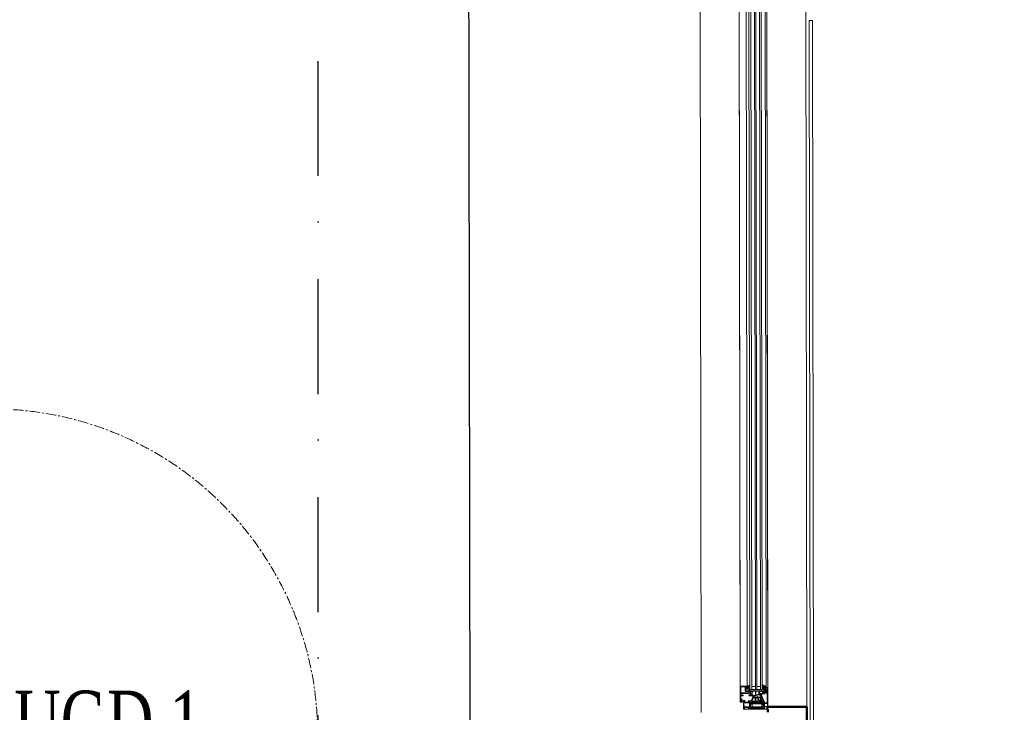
# Model space of a CAD drawing. Header units: millimetres. Extents: x -197461 to 862495, y -970068 to 63888.
# Tile 205 of 205: x -99454 to -96428, y -142845 to -140716. Entities that reach past the tile are written whole.
import ezdxf

# ---------------------------------------------------------------- set-up
doc = ezdxf.new("R2010")
doc.units = ezdxf.units.MM
doc.linetypes.add('CENTER', pattern=[50.8, 31.75, -6.35, 6.35, -6.35])
doc.linetypes.add('Dot & Dashed', pattern=[670.277762, 352.777767, -176.388884, 0, -141.111112])
doc.layers.get('0').update_dxf_attribs({"linetype": 'CONTINUOUS'})
for name, color, linetype, lineweight in [('A-DETL-GENF', 92, 'CONTINUOUS', 5), ('A-Door', 252, 'CONTINUOUS', 0), ('A-DOOR-FRAM', 31, 'CONTINUOUS', 18), ('A-DOOR-GLAZ', 31, 'CONTINUOUS', 18), ('A-GLAZ', 151, 'CONTINUOUS', 5), ('A-Wall', 252, 'CONTINUOUS', 0)]:
    doc.layers.add(name, color=color, linetype=linetype, lineweight=lineweight)
doc.layers.add('Ar-Izmeri.Asis', color=7, linetype='CONTINUOUS')
doc.layers.add('UAS', color=240, linetype='CONTINUOUS')
doc.styles.add('Karlis_times', font='times.ttf', dxfattribs={"height": 2.2})

# ---------------------------------------------------------------- blocks, each defined once
blk = doc.blocks.new('PBL_BIOR_savienojuma_dalas - PBL - BIOR - Ieejas durvis iekšējās-4011818-Pirmā stāva plāns uz atzīmes 0_000 M1-150')
at = {"layer": 'A-Door'}
for p, q in [((736.9, -37.5), (736.9, -75)), ((774.4, -112.5), (774.4, -37.5)), ((699.4, -75), (699.4, -112.5)), ((736.9, -75), (699.4, -75)), ((699.4, -1037.5), (699.4, -112.5)), ((699.4, -112.5), (774.4, -112.5)), ((726.9, -1037.5), (726.9, -112.5)), ((746.9, -112.5), (746.9, -1037.5)), ((774.4, -112.5), (774.4, -1037.5)), ((699.4, -1037.5), (774.4, -1037.5)), ((699.4, -1075), (699.4, -1037.5)), ((774.4, -1037.5), (774.4, -1112.5)), ((736.9, -1075), (699.4, -1075)), ((736.9, -1112.5), (736.9, -1075)), ((736.9, -1112.5), (774.4, -1112.5))]:
    blk.add_line(p, q, dxfattribs=at)
at = {"layer": 'A-Door', "linetype": 'CENTER', "lineweight": 5}
blk.add_line((746.9, -1037.5), (726.9, -1037.5), dxfattribs=at)
at = {"layer": 'A-Door', "color": 250, "linetype": 'CENTER', "lineweight": 5}
blk.add_arc((699.4, -75), 1000, 180, 270, dxfattribs=at)
at = {"layer": 'A-DOOR-FRAM'}
for p, q in [((-1005.6, -37.5), (-1005.6, 37.5)), ((-1005.6, 37.5), (-930.6, 37.5)), ((-930.6, 37.5), (-930.6, -37.5)), ((-375.6, 37.5), (-930.6, 37.5)), ((-375.6, -37.5), (-375.6, 37.5)), ((-375.6, 37.5), (-300.6, 37.5)), ((-300.6, 37.5), (-300.6, -37.5)), ((699.4, -37.5), (699.4, 37.5)), ((699.4, 37.5), (774.4, 37.5)), ((774.4, 37.5), (774.4, -37.5)), ((-930.6, -37.5), (-1005.6, -37.5)), ((-930.6, -37.5), (-375.6, -37.5)), ((-300.6, -37.5), (-375.6, -37.5)), ((774.4, -37.5), (699.4, -37.5))]:
    blk.add_line(p, q, dxfattribs=at)
at = {"layer": 'A-DOOR-GLAZ'}
for p, q in [((-930.6, -5), (-930.6, 5)), ((-930.6, 5), (-375.6, 5)), ((-375.6, 5), (-375.6, -5)), ((-375.6, -5), (-930.6, -5))]:
    blk.add_line(p, q, dxfattribs=at)
blk = doc.blocks.new('Schueco_AWS-75-BS-SI__Family-01 - Logs - vitrīna 3 - pagrieziena daļa 1-3450264-Pirmā stāva plāns uz atzīmes 0_000 M1-150')
at = {"layer": 'A-DETL-GENF'}
for p, q in [((2140, 102.5), (-2140, 102.5)), ((2025, 102.5), (-2025, 102.5)), ((2025, 97.5), (-2025, 97.5)), ((2140, 102.5), (2140, 27.5)), ((2140, 102.5), (2140, 27.5)), ((2140, 27.5), (2140, 102.5)), ((2025, 85.5), (-2025, 85.5)), ((2025, 79.5), (-2025, 79.5)), ((2025, 68.5), (-2025, 68.5)), ((2025, 64.5), (-2025, 64.5)), ((2025, 53.5), (-2025, 53.5)), ((2025, 47.5), (-2025, 47.5)), ((2025, 38.5), (-2025, 38.5)), ((-2119, 17.5), (2119, 17.5)), ((2025, 17.5), (-2025, 17.5)), ((2119, 27.5), (2140, 27.5))]:
    blk.add_line(p, q, dxfattribs=at)
at = {"layer": 'A-GLAZ'}
for p, q in [((2074, 102.5), (2020, 102.5)), ((2074, 97.5), (2020, 97.5)), ((2070.7, 93.2), (2070.7, 92.6)), ((2071, 93), (2071, 93.3)), ((2071, 92.3), (2072.6, 92.3)), ((2072.5, 92.5), (2071.5, 92.5)), ((2072.9, 92), (2072.9, 90.6)), ((2073, 91), (2073, 92)), ((2073.5, 98), (2073.5, 102)), ((2075.3, 97.5), (2074, 97.5)), ((2075, 92.3), (2075, 91)), ((2075.2, 90.6), (2075.2, 92.2)), ((2079.8, 92.8), (2075.5, 92.8)), ((2079.8, 101), (2075.8, 101)), ((2083.1, 97.5), (2080.3, 97.5)), ((2082.1, 100), (2082.1, 99.2)), ((2082.6, 98.7), (2083.1, 98.7)), ((2083.6, 98.2), (2083.6, 98)), ((2084, 94.7), (2084, 92.4)), ((2084.2, 92.2), (2084.8, 92.2)), ((2089, 95), (2084.3, 95)), ((2085, 92.4), (2085, 92.8)), ((2088.4, 97.2), (2090, 99.1)), ((2091.1, 98.1), (2089.2, 95.8)), ((2093.9, 86.4), (2093, 91.7)), ((2118.3, 90.7), (2118.3, 91.2)), ((2119, 90), (2119, 91.4)), ((2119.5, 91.9), (2120.4, 91.9)), ((2120.9, 92.4), (2120.9, 99.1)), ((2122.4, 100.4), (2122.4, 92.2)), ((2131.1, 100.9), (2122.9, 100.9)), ((2122.9, 91.7), (2131.1, 91.7)), ((2131.6, 92.2), (2131.6, 100.4)), ((2133.1, 99.7), (2133.1, 92.5)), ((2133.6, 92), (2139.3, 92)), ((2137.3, 100.7), (2134.1, 100.7)), ((2139.8, 91.5), (2139.8, 90)), ((2020, 79.5), (2080, 79.5)), ((2069.8, 90), (2071.4, 90)), ((2071.8, 89.8), (2072, 89.5)), ((2072.5, 89.2), (2080.7, 89.2)), ((2073.2, 90.3), (2074.9, 90.3)), ((2074.5, 90.5), (2073.5, 90.5)), ((2077.1, 88.5), (2075.2, 88.5)), ((2084, 86.5), (2084, 55)), ((2090, 87.5), (2085, 87.5)), ((2085.4, 74.2), (2085.4, 65.9)), ((2085.4, 63.2), (2085.4, 57.8)), ((2085.6, 85.2), (2085.6, 76.8)), ((2093.6, 74.7), (2085.9, 74.7)), ((2085.9, 65.4), (2096.3, 65.4)), ((2091.9, 85.7), (2086.1, 85.7)), ((2086.1, 76.3), (2091.9, 76.3)), ((2096.7, 64.2), (2086.4, 64.2)), ((2091, 88.8), (2091, 88.5)), ((2092.4, 76.8), (2092.4, 85.2)), ((2094, 80.2), (2094, 85.5)), ((2096.8, 66.1), (2094.1, 74.4)), ((2098.4, 79.7), (2094.5, 79.7)), ((2099.8, 61.4), (2094.7, 77.1)), ((2095.2, 77.7), (2098.4, 77.7)), ((2095.6, 82.4), (2095.6, 81.3)), ((2096.2, 80.6), (2098.5, 80)), ((2096.8, 82.5), (2101.9, 82.8)), ((2098.2, 61.7), (2097.6, 63.5)), ((2098.3, 57.6), (2098.3, 61.1)), ((2099.9, 55), (2099.9, 60.7)), ((2101.8, 70.2), (2101.8, 69.6)), ((2102.4, 70.3), (2101.9, 70.3)), ((2101.9, 69.5), (2102.5, 69.5)), ((2102.4, 82.3), (2102.9, 70.8)), ((2103, 69), (2103.4, 60.1)), ((2104.9, 83.7), (2104.9, 82.8)), ((2105.3, 74.1), (2105, 79.6)), ((2111.5, 86.9), (2105.2, 84.2)), ((2105.4, 82.4), (2111.7, 82.4)), ((2105.6, 66.1), (2105.4, 70.9)), ((2105.5, 80.2), (2111.7, 80.2)), ((2111.1, 73.7), (2105.8, 73.7)), ((2106, 57.7), (2105.8, 62.9)), ((2105.9, 71.5), (2111.1, 71.5)), ((2115.4, 65.7), (2106.1, 65.7)), ((2106.3, 63.5), (2115.4, 63.5)), ((2112.2, 82.9), (2112.2, 86.5)), ((2112.2, 79.7), (2112.2, 75.9)), ((2114.2, 84.8), (2114.2, 83.9)), ((2114.2, 78.6), (2114.2, 77.8)), ((2114.2, 73.9), (2115.4, 73.9)), ((2117.8, 76.4), (2114.5, 76.4)), ((2118.8, 85.3), (2114.7, 85.3)), ((2114.7, 77.3), (2118.8, 77.3)), ((2114.8, 88.8), (2118, 90.2)), ((2114.9, 81.8), (2116.3, 81.9)), ((2116.3, 80.7), (2114.9, 80.8)), ((2115.9, 73.4), (2115.9, 66.2)), ((2115.9, 63), (2115.9, 53.6)), ((2117.8, 82.5), (2116.5, 83.3)), ((2116.5, 79.2), (2117.8, 80)), ((2118.3, 80.9), (2118.3, 81.6)), ((2119, 87.1), (2119, 89)), ((2119, 86.3), (2119, 85.5)), ((2119, 82.8), (2119, 79.8)), ((2119, 77.1), (2119, 51.2)), ((2119.2, 89.3), (2119.2, 89.7)), ((2120.3, 86.8), (2119.3, 86.8)), ((2120.3, 86.8), (2119.5, 86.8)), ((2120.3, 75.1), (2120.3, 84)), ((2120.3, 64.4), (2120.3, 73.1)), ((2120.3, 53.6), (2120.3, 62.4)), ((2120.6, 89.5), (2120.6, 87.1)), ((2120.6, 89.5), (2120.6, 87.1)), ((2120.8, 84.5), (2122.1, 84.5)), ((2122.1, 74.6), (2120.8, 74.6)), ((2120.8, 73.6), (2122.1, 73.6)), ((2122.1, 63.9), (2120.8, 63.9)), ((2120.8, 62.9), (2122.1, 62.9)), ((2124.6, 90), (2121.1, 90)), ((2125, 90), (2121.1, 90)), ((2122.6, 84), (2122.6, 75.1)), ((2122.6, 73.1), (2122.6, 64.4)), ((2122.6, 62.4), (2122.6, 53.6)), ((2123.9, 51.6), (2123.9, 85.9)), ((2123.9, 55.3), (2123.9, 82.3)), ((2124, 86.2), (2125.3, 88.5)), ((2125.4, 83.8), (2131.4, 83.8)), ((2129.8, 90), (2129, 90)), ((2132.9, 82.3), (2132.9, 55.3)), ((2133.5, 88.5), (2134.8, 86.2)), ((2137.7, 90), (2133.8, 90)), ((2137.7, 90), (2134.2, 90)), ((2134.9, 85.9), (2134.9, 51.6)), ((2136.2, 75.1), (2136.2, 84)), ((2136.2, 64.4), (2136.2, 73.1)), ((2136.2, 53.6), (2136.2, 62.4)), ((2136.7, 84.5), (2138, 84.5)), ((2138, 74.6), (2136.7, 74.6)), ((2136.7, 73.6), (2138, 73.6)), ((2138, 63.9), (2136.7, 63.9)), ((2136.7, 62.9), (2138, 62.9)), ((2138.2, 87.1), (2138.2, 89.5)), ((2138.2, 87.1), (2138.2, 89.5)), ((2139.3, 86.8), (2138.5, 86.8)), ((2139.5, 86.8), (2138.5, 86.8)), ((2138.5, 84), (2138.5, 75.1)), ((2138.5, 73.1), (2138.5, 64.4)), ((2138.5, 62.4), (2138.5, 53.6)), ((2139.6, 89.7), (2139.6, 89.3)), ((2139.8, 89), (2139.8, 87.1)), ((2139.8, 51.2), (2139.8, 86.3)), ((2020, 53.5), (2080, 53.5)), ((2068.3, 38.5), (2020, 38.5)), ((2067.9, 47.3), (2065.2, 47.3)), ((2066.3, 46.3), (2065.2, 46.5)), ((2068.3, 38.4), (2067.9, 44.5)), ((2069, 38), (2069, 19)), ((2070.8, 38.5), (2069.5, 38.5)), ((2070.9, 46.9), (2070.9, 46.5)), ((2072.1, 35.6), (2071.1, 36.7)), ((2071.2, 32.7), (2071.2, 20.2)), ((2071.3, 37.2), (2071.4, 37.2)), ((2075.3, 35), (2071.3, 35)), ((2071.9, 46.4), (2071.7, 47)), ((2071.7, 37.5), (2071.7, 38.8)), ((2084.3, 33.2), (2071.7, 33.2)), ((2072.5, 37.2), (2072.5, 39.1)), ((2074.1, 35.5), (2072.5, 35.5)), ((2072.9, 47), (2072.7, 46.4)), ((2073, 39.6), (2073.6, 39.6)), ((2073.6, 36.7), (2073, 36.7)), ((2073.9, 46.4), (2073.7, 47)), ((2074.1, 39.1), (2074.1, 37.2)), ((2075.5, 36.7), (2074.5, 35.6)), ((2074.9, 47), (2074.7, 46.4)), ((2074.9, 38.8), (2074.9, 37.5)), ((2075.2, 37.2), (2075.3, 37.2)), ((2075.9, 46.4), (2075.7, 47)), ((2077.1, 38.5), (2075.8, 38.5)), ((2076.9, 47), (2076.7, 46.4)), ((2077.6, 35.5), (2077.6, 38)), ((2083.5, 35), (2078.1, 35)), ((2078.3, 39.1), (2078.3, 44.4)), ((2078.8, 44.9), (2084.2, 44.9)), ((2085.8, 47.7), (2085.8, 34.7)), ((2087.2, 53.1), (2085.9, 50.9)), ((2097.2, 50), (2085.9, 50)), ((2086.2, 56.5), (2090.5, 54)), ((2089.7, 48.2), (2086.3, 48.2)), ((2086.4, 50), (2096.3, 50)), ((2090.2, 20.2), (2090.2, 47.7)), ((2092, 21), (2092, 47)), ((2092.5, 47.5), (2096.7, 47.5)), ((2093.5, 54), (2097.6, 56.3)), ((2097, 51.1), (2096.3, 52.7)), ((2096.3, 52.7), (2097.4, 50.3)), ((2096.4, 52.9), (2099.3, 54.1)), ((2098.5, 53.7), (2096.4, 52.9)), ((2097.2, 47), (2097.2, 45)), ((2097.7, 44.5), (2098.5, 44.5)), ((2099, 51.3), (2099, 53.4)), ((2101.9, 59.5), (2101.9, 58.9)), ((2102.9, 59.6), (2102, 59.6)), ((2102, 58.8), (2103, 58.8)), ((2103.5, 58.3), (2103.5, 57.6)), ((2105.2, 55), (2114, 50.9)), ((2115.2, 53.2), (2106.3, 57.3)), ((2114.2, 47.5), (2114.2, 43)), ((2116.7, 45.5), (2118, 45.5)), ((2119, 50.4), (2119, 48.5)), ((2119, 47.5), (2119, 47.3)), ((2119, 44.5), (2119, 37.5)), ((2119, 36.5), (2119, 30.5)), ((2119.2, 48.2), (2119.2, 47.8)), ((2120.3, 50.7), (2119.3, 50.7)), ((2119.5, 50.7), (2120.3, 50.7)), ((2120.5, 45.3), (2120.5, 29.6)), ((2120.6, 50.4), (2120.6, 48)), ((2120.6, 48), (2120.6, 50.4)), ((2122.1, 53.1), (2120.8, 53.1)), ((2133, 45.8), (2121, 45.8)), ((2121.1, 47.5), (2124.6, 47.5)), ((2125, 47.5), (2121.1, 47.5)), ((2125.3, 49), (2124, 51.3)), ((2131.4, 53.8), (2125.4, 53.8)), ((2129.8, 47.5), (2129, 47.5)), ((2134.8, 51.3), (2133.5, 49)), ((2133.5, 29.6), (2133.5, 45.3)), ((2137.7, 47.5), (2133.8, 47.5)), ((2134.2, 47.5), (2137.7, 47.5)), ((2135, 37.5), (2135, 44.5)), ((2135, 30.2), (2135, 36.5)), ((2136, 45.5), (2137.3, 45.5)), ((2138, 53.1), (2136.7, 53.1)), ((2138.2, 48), (2138.2, 50.4)), ((2138.2, 50.4), (2138.2, 48)), ((2138.5, 50.7), (2139.3, 50.7)), ((2139.5, 50.7), (2138.5, 50.7)), ((2139.6, 47.8), (2139.6, 48.2)), ((2139.8, 48.5), (2139.8, 50.4)), ((2139.8, 43), (2139.8, 47.5)), ((2070.5, 17.5), (2020, 17.5)), ((2070.5, 17.5), (2117.5, 17.5)), ((2071.7, 19.7), (2089.7, 19.7)), ((2095.2, 19.5), (2093.5, 19.5)), ((2095.7, 23), (2095.7, 20)), ((2096.7, 23.5), (2096.2, 23.5)), ((2097.2, 26), (2097.2, 24)), ((2098.5, 26.5), (2097.7, 26.5)), ((2097.7, 20), (2097.7, 20.5)), ((2098.2, 21), (2098.5, 21)), ((2109.5, 19.5), (2098.2, 19.5)), ((2099, 21.5), (2099, 26)), ((2112, 22), (2109.2, 22)), ((2109.2, 21), (2109.5, 21)), ((2110, 20.5), (2110, 20)), ((2111.5, 23), (2111.5, 22.6)), ((2111.8, 22.3), (2112.7, 22.3)), ((2112.7, 20.9), (2111.8, 20.7)), ((2111.8, 20.4), (2112.5, 19.7)), ((2117.3, 25.7), (2112.2, 23.9)), ((2116.5, 19), (2112.5, 19)), ((2112.8, 22.2), (2112.8, 21.1)), ((2113.2, 19.4), (2115.7, 19.4)), ((2113.3, 22.4), (2113.3, 23.2)), ((2113.3, 20.4), (2113.3, 21.2)), ((2113.4, 23.4), (2117.5, 24.9)), ((2115.6, 22.3), (2113.4, 22.3)), ((2115.5, 20.2), (2113.5, 20.2)), ((2113.7, 21.6), (2115.3, 21.6)), ((2115.7, 22.9), (2115.7, 22.4)), ((2115.7, 21.2), (2115.7, 20.4)), ((2117.6, 23.4), (2116.2, 23.4)), ((2116.2, 21.1), (2116.2, 22.2)), ((2117.2, 20.7), (2116.3, 20.9)), ((2116.3, 19.6), (2117.2, 20.3)), ((2116.4, 22.3), (2118.2, 22.3)), ((2118, 29.5), (2116.7, 29.5)), ((2117.6, 24.8), (2117.8, 23.6)), ((2118.7, 22.9), (2118.1, 26.2)), ((2121, 29.1), (2133, 29.1)), ((2137.3, 29.2), (2136, 29.2))]:
    blk.add_line(p, q, dxfattribs=at)
at = {"layer": 'A-GLAZ', "flags": 128}
for points in [[(2068.2, 90.9), (2068.6, 92.3), (2068.8, 93.2)], [(2074, 102.5), (2140, 102.5), (2140, 99.1), (2138.9, 98), (2138.3, 98), (2138.3, 99.7)], [(2074, 95), (2083.7, 95), (2083.7, 94.2), (2083.4, 93.7), (2083.4, 92.2), (2085.3, 92.2), (2085.3, 92.7), (2085.8, 92.7), (2090.1, 89.3)], [(2074.1, 97.3), (2086.5, 97.3), (2087.9, 97)], [(2088.2, 95.4), (2086.4, 95.8), (2074.7, 95.8)], [(2074.8, 100), (2074.8, 98.5), (2075.8, 98.5), (2075.8, 98)], [(2079.8, 98), (2079.8, 98.5), (2080.8, 98.5), (2080.8, 100)], [(2119.9, 100.1), (2113.9, 100.5), (2082.6, 100.5)], [(2085.2, 93), (2086, 93), (2087.7, 92.7)], [(2117.6, 91.7), (2107.7, 87.3), (2099.7, 84.4), (2096.4, 83.4)], [(2020, 47.5), (2080, 47.5), (2080, 85.5), (2020, 85.5)], [(2071, 79.5), (2071, 68.5), (2080, 68.5), (2020, 68.5)], [(2071, 53.5), (2071, 64.5), (2080, 64.5), (2020, 64.5)], [(2072.4, 88.5), (2069.7, 88.2), (2069.5, 88.2)], [(2088.5, 88.5), (2085.1, 89.8), (2082.8, 89.8)], [(2101.7, 81.6), (2098.8, 82), (2097, 81.7), (2096.7, 81.7)], [(2116.1, 83.2), (2116, 82.7), (2114.2, 82.7), (2114.2, 87.9)], [(2114.2, 76.7), (2114.2, 79.9), (2116, 79.9), (2116.1, 79.3)], [(2114.9, 83), (2115.7, 82.8), (2115.7, 83.8), (2118, 83.8)], [(2118, 78.8), (2115.7, 78.8), (2115.7, 79.8), (2114.9, 79.6)], [(2116.7, 48.1), (2118.3, 49), (2118.3, 75.9)], [(2124.1, 86.4), (2125.5, 88.8), (2125.5, 89.5)], [(2133.3, 89.5), (2133.3, 88.8), (2134.7, 86.4)], [(2070.7, 38.8), (2068.7, 38.8), (2068.7, 38)], [(2070.3, 36), (2070.3, 37.5), (2071.3, 37.5), (2071.3, 38)], [(2075.3, 38), (2075.3, 37.5), (2076.3, 37.5), (2076.3, 36)], [(2078, 38.8), (2077.3, 38.8), (2077.3, 41.5), (2077.3, 38.8), (2075.9, 38.8)], [(2084.2, 46.1), (2078.3, 46.1), (2077.6, 47.1)], [(2084, 54.1), (2084, 50), (2084, 35.5)], [(2084.1, 54.7), (2085.5, 54), (2087, 53.5)], [(2087, 53.5), (2085.5, 53.9), (2084.6, 54.4)], [(2085.7, 50.2), (2085.7, 50.6), (2087.1, 53.1)], [(2099, 45), (2099, 50), (2098.8, 50.8)], [(2115.7, 30.5), (2115.7, 32), (2115.1, 32), (2114, 30.9), (2114, 27.5), (2140, 27.5), (2140, 30.9), (2138.9, 32), (2138.3, 32), (2138.3, 30.2)], [(2114.3, 50.5), (2114.3, 48.5), (2116, 48.5)], [(2118.7, 47.2), (2115.7, 47.2), (2115.7, 48), (2114.7, 48)], [(2115.2, 42), (2115.7, 42), (2115.7, 44.5)], [(2124.1, 51.1), (2125.5, 48.7), (2125.5, 48)], [(2133.3, 48), (2133.3, 48.7), (2134.7, 51.1)], [(2138.3, 44.5), (2138.3, 42), (2138.8, 42)], [(2111.5, 20), (2111.5, 21), (2112.5, 21), (2112.5, 21.5)], [(2116.5, 21.5), (2116.5, 21), (2117.5, 21), (2117.5, 20)], [(2119, 19), (2119, 22), (2117, 22)]]:
    blk.add_lwpolyline(points, dxfattribs=at)
for points in [[(2065.3, 47.1), (2065, 47.2)], [(2069.7, 42.4), (2069.7, 43.1)], [(2070.9, 42), (2070.1, 42)], [(2071.7, 42.9), (2071.3, 42.2)], [(2074.4, 43.2), (2072.2, 43.2)], [(2075.3, 42.2), (2074.9, 42.9)], [(2076.8, 42), (2075.7, 42)]]:
    blk.add_lwpolyline(points, close=True, dxfattribs=at)
at = {"layer": 'A-GLAZ'}
for centre, radius, start, end in [((2062, 92.5), 6.38, 290.5018, 345.5475), ((2074.1, 91.8), 5.5, 90, 166), ((2075.1, 90.8), 5.04, 94.9645, 150.2082), ((2071, 93.2), 0.3, 150.2082, 179.9996), ((2071, 92.6), 0.3, 179.9996, 270), ((2071.5, 93.3), 0.5, 143.7507, 180), ((2071.5, 93), 0.5, 179.9711, 270.0291), ((2074, 91.4), 3.6, 90, 143.7507), ((2072.5, 92), 0.5, 359.9702, 90.0298), ((2072.6, 92), 0.3, 0.0044, 89.9985), ((2073.5, 91), 0.5, 179.9704, 270.0296), ((2074, 102), 0.5, 90.0077, 179.9923), ((2074, 98), 0.5, 180.0077, 269.9923), ((2074.5, 91), 0.5, 269.9704, 0.0296), ((2075.8, 100), 1, 89.9979, 180.0021), ((2075.5, 92.3), 0.5, 89.9702, 180.0298), ((2075.5, 92.2), 0.303, 76.5165, 186.2265), ((2075.3, 98), 0.5, 270.0042, 359.9958), ((2084.2, 103.5), 14, 231.9244, 254.6983), ((2079.8, 100), 1, 0.0044, 89.9956), ((2080.3, 98), 0.5, 179.9934, 270.0066), ((2079.8, 91.3), 1.5, 359.9703, 90.0297), ((2082.8, 91.3), 1.5, 179.9705, 270.0295), ((2082.6, 100), 0.5, 90.0019, 179.9981), ((2082.6, 99.2), 0.5, 180.004, 269.996), ((2083.1, 98.2), 0.5, 360, 90), ((2083.1, 98), 0.5, 270, 0), ((2084.3, 94.7), 0.3, 90, 180), ((2084.2, 92.4), 0.2, 180, 270), ((2084.8, 92.4), 0.2, 270, 360), ((2085.2, 92.8), 0.2, 90, 180), ((2087, 88.8), 4, 360, 80), ((2088, 97.5), 0.5, 258.0848, 319.7163), ((2088.4, 96.4), 1, 258.0848, 319.7163), ((2089, 91), 4, 10, 90), ((2090.5, 98.6), 0.75, 319.7163, 139.7163), ((2117.8, 91.2), 0.5, 0.0665, 113.362), ((2119.5, 91.4), 0.5, 90, 180), ((2119.9, 99.1), 1, 0, 87.796), ((2120.4, 92.4), 0.5, 270, 0), ((2122.9, 100.4), 0.5, 90, 180), ((2122.9, 92.2), 0.5, 180, 270), ((2131.1, 100.4), 0.5, 360, 90), ((2131.1, 92.2), 0.5, 270, 360), ((2134.1, 99.7), 1, 90.0011, 179.9989), ((2133.6, 92.5), 0.5, 179.9996, 270.0004), ((2137.3, 99.7), 1, 359.9982, 90.0018), ((2139.3, 91.5), 0.5, 0.0003, 89.9996), ((2062.6, 93.2), 7.3, 281.2856, 329.9496), ((2064.4, 86.1), 0.4, 110.5018, 285.0013), ((2062.3, 96.6), 11.1, 281.5576, 310.587), ((2069.8, 89), 1, 90, 149.9496), ((2069.9, 86.2), 0.465, 99.708, 277.5282), ((2068.7, 92.9), 6.32, 280.48, 309.031), ((2069.2, 92.9), 7.25, 275.6216, 320.5925), ((2071.4, 89.5), 0.5, 30, 90), ((2072.5, 89.7), 0.5, 210, 270), ((2072.5, 88.2), 0.3, 309.031, 95.0024), ((2073.2, 90.6), 0.3, 180.0004, 269.9996), ((2074.9, 86.2), 0.49, 115.1172, 287.014), ((2073.5, 92.1), 5.57, 282.1911, 312.6422), ((2074.9, 90.6), 0.3, 270.0015, 359.9956), ((2075.2, 88), 0.5, 90, 140.5925), ((2073, 94.5), 9.05, 283.3434, 317.2067), ((2077.1, 88.2), 0.3, 312.6422, 90), ((2081.8, 86.4), 3, 114.7549, 137.2067), ((2080.4, 89.5), 0.5, 294.7549, 77.0824), ((2085, 86.5), 1, 90, 180), ((2085.9, 74.2), 0.5, 90, 180), ((2085.9, 65.9), 0.5, 180, 270), ((2086.4, 63.2), 1, 90, 180), ((2086.1, 85.2), 0.5, 90, 180), ((2086.1, 76.8), 0.5, 180, 270), ((2089.5, 88.5), 1, 180, 54), ((2090, 88.5), 1, 270, 0), ((2091.9, 85.2), 0.5, 0, 90), ((2091.9, 76.8), 0.5, 270, 0), ((2093.6, 74.2), 0.5, 18, 90), ((2089, 85.5), 5, 360, 10), ((2094.5, 80.2), 0.5, 180, 270), ((2095.2, 77.2), 0.5, 90, 198), ((2096.8, 82.2), 1.19, 108.6556, 173.7503), ((2096.4, 81.4), 0.792, 186.7983, 258.2723), ((2096.3, 65.9), 0.5, 270, 18), ((2096.9, 82.1), 0.426, 105.7249, 249.241), ((2096.7, 63.2), 1, 18, 90), ((2096.3, 61.1), 2, 0, 18), ((2098.4, 78.7), 1, 270, 90), ((2099.4, 82.8), 3, 251.9916, 325.4023), ((2097.9, 60.7), 2, 359.9981, 18), ((2101.6, 81.3), 0.3, 325.4023, 82.0003), ((2101.9, 70.2), 0.1, 90, 180), ((2101.9, 69.6), 0.1, 180, 270), ((2101.9, 82.3), 0.5, 2.5, 93.2172), ((2102.4, 70.8), 0.5, 270, 2.5337), ((2102.5, 69), 0.5, 2.5337, 90), ((2105.4, 83.7), 0.5, 113.2181, 182.5), ((2105.4, 82.9), 0.5, 182.5, 270), ((2105.5, 79.7), 0.5, 90, 182.5), ((2105.8, 74.2), 0.5, 182.5, 270), ((2105.9, 71), 0.5, 90, 182.5), ((2106.1, 66.2), 0.5, 182.5, 270), ((2106.3, 63), 0.5, 90, 182.5), ((2111.1, 72.6), 1.1, 270, 90), ((2111.7, 86.5), 0.5, 0, 113.2181), ((2111.7, 82.9), 0.5, 270, 0), ((2111.7, 79.7), 0.5, 0, 90), ((2114.2, 75.9), 2, 180, 270), ((2115.2, 87.9), 1, 113.6316, 180), ((2114.7, 84.8), 0.5, 90, 180), ((2115.2, 83.9), 1, 180, 255), ((2115.2, 78.6), 1, 105, 180), ((2114.7, 77.8), 0.5, 180, 270), ((2114.5, 76.7), 0.3, 180, 270), ((2114.9, 81.3), 0.5, 94.0961, 265.9039), ((2115.4, 73.4), 0.5, 360, 90), ((2115.4, 66.2), 0.5, 270, 0), ((2115.4, 63), 0.5, 360, 90), ((2116.4, 83.1), 0.3, 67.4963, 157.5063), ((2116.4, 79.5), 0.3, 202.4987, 292.5025), ((2116.3, 81.3), 0.6, 265.9039, 94.0961), ((2117.3, 81.6), 1, 359.9924, 60.0092), ((2117.3, 80.9), 1, 299.9913, 359.9881), ((2117.8, 75.9), 0.5, 360, 90), ((2117.8, 90.7), 0.5, 293.9209, 0.0665), ((2118, 82.8), 1, 0.2341, 89.9025), ((2118, 79.8), 1, 270.0975, 359.7701), ((2118.8, 85.5), 0.2, 270, 0), ((2118.8, 77.1), 0.204, 1.1559, 89.5149), ((2118.9, 89.7), 0.319, 4.182, 68.2376), ((2118.9, 89.3), 0.319, 291.7643, 355.8241), ((2119.3, 87.1), 0.3, 180, 270), ((2119.5, 86.3), 0.5, 90.0018, 180.0024), ((2120.3, 87.1), 0.3, 270.0021, 0.0021), ((2120.3, 87.1), 0.3, 270, 360), ((2120.8, 84), 0.5, 90, 180), ((2120.8, 75.1), 0.5, 180, 270.0019), ((2120.8, 73.1), 0.5, 90, 180), ((2120.8, 64.4), 0.5, 180, 270), ((2120.8, 62.4), 0.5, 89.9981, 180), ((2121.1, 89.5), 0.5, 90.0018, 180.0024), ((2121.1, 89.5), 0.5, 90.0031, 179.9969), ((2122.1, 84), 0.5, 360, 90), ((2122.1, 75.1), 0.5, 269.9996, 0.0004), ((2122.1, 73.1), 0.5, 360, 90), ((2122.1, 64.4), 0.5, 270, 360), ((2122.1, 62.4), 0.5, 359.9996, 90.0004), ((2124.4, 85.9), 0.5, 150.0021, 180.002), ((2125.4, 82.3), 1.5, 90, 180), ((2124.2, 86.3), 0.137, 154.9425, 284.923), ((2123.9, 91.1), 4.88, 274.569, 341.268), ((2124.4, 89), 1, 327.2751, 81.8205), ((2125, 89.5), 0.5, 359.9994, 90.0015), ((2129, 89.5), 0.5, 90, 180), ((2129.8, 89.5), 0.5, 359.9989, 90.0011), ((2134.9, 91.1), 4.88, 198.7622, 265.4008), ((2131.4, 82.3), 1.5, 0, 90), ((2133.8, 89.5), 0.5, 89.9985, 180.0006), ((2134.4, 89), 1, 98.1837, 212.7291), ((2134.6, 86.3), 0.137, 255.7228, 24.4117), ((2134.4, 85.9), 0.5, 0.0021, 30.0021), ((2136.7, 84), 0.5, 89.9996, 180.0004), ((2136.7, 75.1), 0.5, 179.9996, 270.0004), ((2136.7, 73.1), 0.5, 90, 180), ((2136.7, 64.4), 0.5, 180, 270), ((2136.7, 62.4), 0.5, 89.9996, 180.0004), ((2137.7, 89.5), 0.5, 0.0018, 90.0024), ((2137.7, 89.5), 0.5, 0.0031, 90.1114), ((2138, 84), 0.5, 0, 90.0019), ((2138, 75.1), 0.5, 269.9981, 360), ((2138, 73.1), 0.5, 0, 90), ((2138, 64.4), 0.5, 270, 0), ((2138, 62.4), 0.5, 0, 90.0019), ((2138.5, 87.1), 0.3, 180.0021, 270.0021), ((2138.5, 87.1), 0.3, 180, 270), ((2139.3, 86.3), 0.5, 0.0018, 90.0024), ((2139.5, 87.1), 0.3, 270, 0), ((2139.9, 89.7), 0.279, 106.4528, 181.1474), ((2139.9, 89.3), 0.279, 178.8466, 253.565), ((2065.2, 46.9), 0.4, 127.9861, 258.9894), ((2065.2, 46.9), 0.4, 89.9191, 127.9861), ((2066.5, 50.3), 3.43, 248.9463, 264.3989), ((2066.5, 50.3), 3.43, 248.9463, 264.3989), ((2065.9, 43.1), 3.82, 360, 85.8482), ((2065.9, 43.1), 3.82, 360, 85.8482), ((2065.9, 44.3), 2, 4, 78.9975), ((2067.9, 44.3), 3, 40.3198, 90.0013), ((2068.7, 38.4), 0.4, 180.0006, 269.9999), ((2069.5, 38), 0.5, 90.0006, 179.9994), ((2070.1, 42.4), 0.437, 180, 270), ((2070.1, 42.4), 0.437, 180, 270), ((2070.5, 46.5), 0.4, 220.3208, 0), ((2071.3, 36), 1, 180.004, 269.996), ((2071.2, 38.8), 0.5, 0, 180), ((2070.8, 38), 0.5, 359.9971, 90.0029), ((2071.3, 46.9), 0.4, 14.9997, 180.0002), ((2070.9, 42.5), 0.5, 270, 330), ((2070.9, 42.5), 0.5, 270, 330), ((2071.3, 36.9), 0.3, 90.0055, 224.9966), ((2071.7, 32.7), 0.5, 90.0025, 179.9975), ((2071.4, 37.5), 0.3, 270, 360), ((2072.2, 42.7), 0.5, 90, 150), ((2072.2, 42.7), 0.5, 90, 150), ((2072.3, 46.5), 0.4, 195.0002, 344.9998), ((2072.5, 36), 0.5, 224.9798, 270), ((2073, 39.1), 0.5, 89.9989, 180.0011), ((2073, 37.2), 0.5, 179.9979, 270.0021), ((2073.3, 46.9), 0.4, 14.9996, 165.0004), ((2073.6, 39.1), 0.5, 359.9989, 90.0011), ((2073.6, 37.2), 0.5, 269.9979, 0.0021), ((2074.3, 46.5), 0.4, 195.0002, 344.9998), ((2074.1, 36), 0.5, 270, 315.0277), ((2074.4, 42.7), 0.5, 30, 90), ((2074.4, 42.7), 0.5, 30, 90), ((2075.3, 46.9), 0.4, 14.9996, 165.0004), ((2075.4, 38.8), 0.5, 0.0006, 180.0006), ((2075.2, 37.5), 0.3, 180, 270), ((2075.7, 42.5), 0.5, 210, 270), ((2075.7, 42.5), 0.5, 210, 270), ((2075.8, 38), 0.5, 89.9976, 180.0024), ((2075.3, 36.9), 0.3, 314.9981, 90.0001), ((2075.3, 36), 1, 270.0018, 359.9982), ((2076.3, 46.5), 0.4, 195.0002, 344.9998), ((2076.8, 41.5), 0.5, 360, 90), ((2076.8, 41.5), 0.5, 360, 90), ((2077.3, 46.9), 0.4, 29.9997, 165.0005), ((2077.1, 38), 0.5, 0, 90), ((2078.1, 35.5), 0.5, 180, 270), ((2078, 39.1), 0.3, 270, 359.9996), ((2078.8, 44.4), 0.5, 90.0003, 179.9996), ((2083.5, 35.5), 0.5, 270, 0.0203), ((2084.3, 55), 0.3, 176.1862, 240), ((2084.4, 54.1), 0.4, 60, 180), ((2084.2, 45.5), 0.6, 270, 90), ((2084.3, 34.7), 1.5, 270, 0), ((2086.9, 57.8), 1.5, 180, 240), ((2085.9, 50.2), 0.192, 178.9556, 272.5222), ((2086.4, 50.6), 0.6, 149.857, 270), ((2086.3, 47.7), 0.5, 90, 180), ((2086.9, 53.2), 0.3, 329.857, 74), ((2086.9, 53.2), 0.3, 329.8208, 74), ((2089.7, 47.7), 0.5, 0, 90), ((2092, 56.6), 3, 240, 300), ((2092.5, 47), 0.5, 89.9976, 180.0024), ((2096.5, 52.8), 0.2, 111.9738, 204.141), ((2096.5, 52.7), 0.2, 111.9738, 204.141), ((2096.3, 50.8), 0.75, 270, 24.141), ((2096.7, 47), 0.5, 0.0006, 89.9994), ((2097.2, 50.2), 0.2, 269.18, 24.141), ((2097.7, 45), 0.5, 180.0025, 269.9975), ((2096.8, 57.6), 1.5, 300, 0), ((2098.6, 53.4), 0.4, 0, 111.9738), ((2098.5, 45), 0.5, 270.0061, 359.9939), ((2099.1, 50.8), 0.3, 127.9048, 196), ((2098.7, 51.3), 0.3, 307.9048, 0), ((2098.9, 55), 1, 291.9738, 359.9981), ((2102, 59.5), 0.1, 90, 180), ((2102, 58.9), 0.1, 180, 270), ((2102.9, 60.1), 0.5, 270, 2.5), ((2103, 58.3), 0.5, 2.5, 90), ((2106.5, 57.8), 3, 182.5, 245), ((2106.5, 57.8), 0.5, 182.5, 245), ((2113.8, 50.5), 0.5, 0, 65), ((2114.7, 47.5), 0.5, 89.9965, 180.0026), ((2115.2, 43), 1, 180.005, 269.995), ((2115.4, 53.6), 0.5, 245, 360), ((2116.7, 44.5), 1, 90.005, 179.995), ((2116.7, 30.5), 1, 180.0054, 269.995), ((2116.5, 48.5), 0.5, 180, 300), ((2118, 44.5), 1, 0.0034, 89.9966), ((2118, 30.5), 1, 270.0031, 359.9973), ((2118.7, 47.5), 0.299, 269.8779, 330.0419), ((2119.5, 51.2), 0.5, 180.0018, 270.0024), ((2119.3, 50.4), 0.3, 90, 180), ((2118.9, 48.2), 0.319, 4.1884, 68.2232), ((2118.9, 47.8), 0.319, 291.7645, 355.8177), ((2118.5, 37), 0.725, 316.3884, 43.6116), ((2120.8, 53.6), 0.5, 180, 270.0019), ((2120.3, 50.4), 0.3, 0.0021, 90.0021), ((2120.3, 50.4), 0.3, 0, 90), ((2121, 45.3), 0.5, 90.0003, 179.9997), ((2121.1, 48), 0.5, 180.0018, 270.0024), ((2121.1, 48), 0.5, 180.0031, 269.9969), ((2122.1, 53.6), 0.5, 269.9996, 0.0004), ((2125.4, 55.3), 1.5, 180, 270), ((2124.4, 51.6), 0.5, 180.0021, 210.0021), ((2124.2, 51.2), 0.137, 75.7277, 204.4068), ((2123.9, 46.4), 4.88, 18.7622, 85.4008), ((2124.4, 48.5), 1, 278.1837, 32.7291), ((2125, 48), 0.5, 269.9985, 0.0006), ((2129, 48), 0.5, 179.9996, 270.0004), ((2129.8, 48), 0.5, 270, 360), ((2134.9, 46.4), 4.88, 94.5692, 161.2678), ((2131.4, 55.3), 1.5, 270, 360), ((2133, 45.3), 0.5, 0.0003, 89.9997), ((2133.8, 48), 0.5, 179.9994, 270.0015), ((2134.4, 48.5), 1, 147.2751, 261.8205), ((2134.6, 51.2), 0.137, 334.9388, 104.9266), ((2134.4, 51.6), 0.5, 330.0021, 0.002), ((2135.5, 37), 0.725, 136.3959, 223.6041), ((2136, 44.5), 1, 89.9982, 180.0018), ((2136.7, 53.6), 0.5, 180, 270), ((2137.3, 44.5), 1, 0.0011, 89.9988), ((2137.7, 48), 0.5, 270.0018, 0.0024), ((2137.7, 48), 0.5, 270.0031, 359.9969), ((2138, 53.6), 0.5, 270, 0), ((2138.5, 50.4), 0.3, 90.0021, 180.0021), ((2138.5, 50.4), 0.3, 90, 180), ((2138.8, 43), 1, 270.002, 359.998), ((2139.3, 51.2), 0.5, 270.0018, 0.0024), ((2139.5, 50.4), 0.3, 0, 90), ((2139.9, 48.2), 0.279, 106.435, 181.1534), ((2139.9, 47.8), 0.278, 178.8177, 253.6558), ((2070.5, 19), 1.5, 179.9989, 270.0011), ((2071.7, 20.2), 0.5, 179.9971, 270.0029), ((2089.7, 20.2), 0.5, 269.9971, 0.0029), ((2093.5, 21), 1.5, 179.9988, 270.0012), ((2095.2, 20), 0.5, 270.0063, 359.9937), ((2096.2, 23), 0.5, 89.9928, 180.0072), ((2096.7, 24), 0.5, 270.0078, 359.9922), ((2097.7, 26), 0.5, 89.9971, 180.0029), ((2098.2, 20.5), 0.5, 89.9928, 180.0072), ((2098.2, 20), 0.5, 180.0025, 269.9975), ((2098.5, 26), 0.5, 0.0006, 89.9994), ((2098.5, 21.5), 0.5, 270.0072, 359.9928), ((2109.2, 21.5), 0.5, 90, 270), ((2109.5, 20.5), 0.5, 0.0012, 89.9988), ((2109.5, 20), 0.5, 270.0078, 359.9922), ((2112.5, 23), 1, 104.959, 180.0005), ((2111.8, 22.6), 0.3, 180.004, 269.9968), ((2112.5, 20), 1, 180.0017, 269.9983), ((2111.9, 20.5), 0.2, 104.9898, 225.0075), ((2112, 21.5), 0.5, 0.0006, 89.9994), ((2113.2, 20.4), 1, 226.8814, 270), ((2112.7, 22.2), 0.15, 359.9951, 90.0049), ((2112.6, 21.1), 0.2, 285.0023, 359.9974), ((2113.5, 23.2), 0.2, 105.6886, 179.9976), ((2113.4, 22.4), 0.1, 180.0015, 269.9985), ((2113.7, 21.2), 0.4, 90.002, 179.9987), ((2113.5, 20.4), 0.2, 179.9995, 270.0013), ((2115.3, 21.2), 0.4, 359.999, 90.0004), ((2115.5, 20.4), 0.2, 269.9998, 0.0002), ((2115.6, 22.4), 0.1, 269.9913, 0.0081), ((2116.1, 26.7), 0.4, 125.088, 305.088), ((2116.2, 22.9), 0.498, 89.7452, 180.1926), ((2115.7, 20.4), 1, 270, 307.8278), ((2116.7, 25.8), 1.5, 15.7069, 125.0876), ((2116.4, 22.2), 0.15, 89.9961, 180.0039), ((2116.4, 21.1), 0.2, 180.0028, 254.9971), ((2116.7, 25.8), 0.686, 0.4843, 126.1412), ((2117, 21.5), 0.5, 89.9971, 180.0029), ((2116.5, 20), 1, 270.0037, 359.9963), ((2117.1, 20.5), 0.2, 310.0023, 74.9985), ((2117.2, 25.8), 0.15, 289.0162, 7.496), ((2117.5, 24.8), 0.1, 10.3223, 110.3122), ((2117.5, 19), 1.5, 270.0023, 359.9977), ((2117.6, 23.6), 0.2, 269.999, 1.8649), ((2118.2, 22.8), 0.5, 269.9998, 9.9336), ((2121, 29.6), 0.5, 180.0003, 269.9997), ((2133, 29.6), 0.5, 270.0003, 359.9997), ((2136, 30.2), 1, 180.0003, 269.9997), ((2137.3, 30.2), 1, 270.0033, 359.9968)]:
    blk.add_arc(centre, radius, start, end, dxfattribs=at)

msp = doc.modelspace()

# ---------------------------------------------------------------- linework, layer by layer
at = {"color": 251, "lineweight": 5, "true_color": 0x636466}
for p, q in [((-97017.78683, -140717.82547), (-97027.78682, -140717.83992)), ((-97027.78682, -140717.83992), (-97024.65645, -142884.46875)), ((-97014.65646, -142884.45431), (-97017.78683, -140717.82547))]:
    msp.add_line(p, q, dxfattribs=at)
at = {"layer": 'A-Wall', "color": 251, "lineweight": 5, "true_color": 0x636466}
msp.add_line((-97359.71296, -142845.69098), (-97366.11217, -138416.75556), dxfattribs=at)
at = {"layer": 'A-Wall', "color": 251, "true_color": 0x636466}
msp.add_line((-97040.81614, -138621.40605), (-97034.73747, -142828.49813), dxfattribs=at)
at = {"layer": 'A-Wall', "color": 251, "lineweight": 50, "true_color": 0x636466}
for p, q in [((-97154.73734, -142828.67151), (-97034.73747, -142828.49813)), ((-97154.72763, -142835.39479), (-97154.71318, -142845.39478)), ((-97009.72128, -160142.37852), (-97034.73747, -142828.49813))]:
    msp.add_line(p, q, dxfattribs=at)
at = {"layer": 'Ar-Izmeri.Asis', "color": 251, "linetype": 'Dot & Dashed', "true_color": 0x636466}
msp.add_line((-98537.27004, -147229.79359), (-98537.27004, -136134.29099), dxfattribs=at)
at = {"layer": 'UAS', "color": 1}
msp.add_lwpolyline([(-98053.45881, -152943.70094), (-98077.33694, -138516.96076), (-98077.56316, -138516.96076), (-98078.45106, -138032.45348), (-97086.96645, -138032.45348), (-97086.96645, -133274.35852), (-90034.6063, -133274.35852), (-90034.6063, -133409.98593), (-87393.89061, -133409.98593), (-87393.89061, -134499.93628), (-87330.80039, -134499.93628)], dxfattribs=at)

# ---------------------------------------------------------------- block references
at = {"layer": 'A-Door', "color": 251, "true_color": 0x636466, "rotation": 180.0814330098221}
msp.add_blockref('PBL_BIOR_savienojuma_dalas - PBL - BIOR - Ieejas durvis iekšējās-4011818-Pirmā stāva plāns uz atzīmes 0_000 M1-150', (-98839.20101, -142986.72907), dxfattribs=at)
at = {"layer": 'A-GLAZ', "color": 251, "true_color": 0x636466, "rotation": 270.0827845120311}
msp.add_blockref('Schueco_AWS-75-BS-SI__Family-01 - Logs - vitrīna 3 - pagrieziena daļa 1-3450264-Pirmā stāva plāns uz atzīmes 0_000 M1-150', (-97260.31952, -140695.54512), dxfattribs=at)

# ---------------------------------------------------------------- texts
at = {"layer": 'UAS', "color": 1, "style": 'Karlis_times', "width": 0.7}
msp.add_text('UGD 1.', height=186.805669, dxfattribs=at).set_placement((-99471.11949, -142965.5678))

doc.saveas('drawing.dxf')
